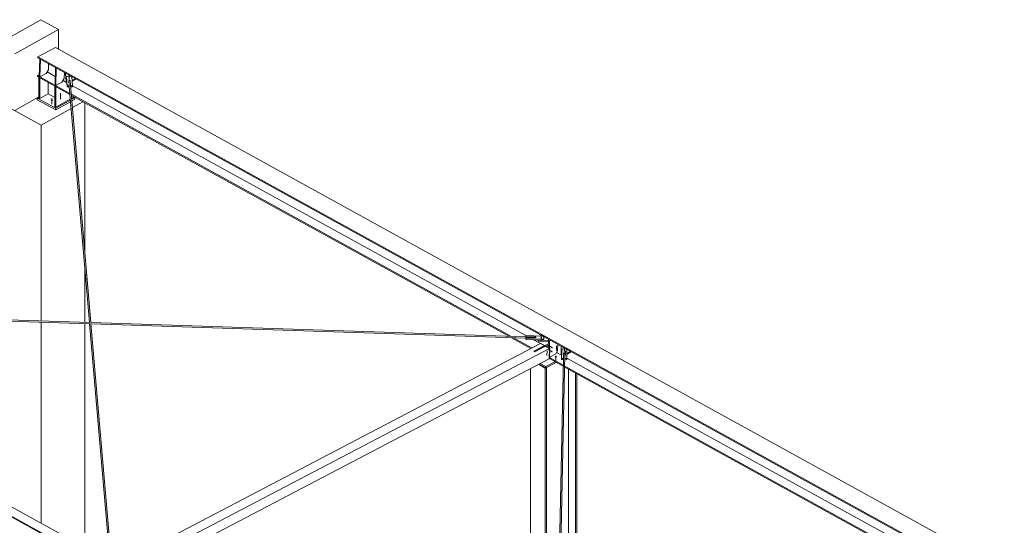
# Model space of a CAD drawing. Header units: millimetres. Extents: x -260 to 160, y -50 to 247.
# Tile 54 of 74: x -133 to -105, y 209 to 223. Entities that reach past the tile are written whole.
import ezdxf

# ---------------------------------------------------------------- set-up
doc = ezdxf.new("R2010")
doc.units = ezdxf.units.MM
doc.linetypes.add('XKITLINE00', pattern=[0])
doc.linetypes.add('XKITLINE02', pattern=[4, 2, -2])
doc.layers.add('Element', color=2, linetype='Continuous', lineweight=0)
doc.layers.add('Śruba', color=3, linetype='Continuous', lineweight=0)

msp = doc.modelspace()

# ---------------------------------------------------------------- hatches: boundary and pattern name
at = {"layer": 'Śruba'}
for points in [[(-132.003, 221.628), (-132.008, 221.629), (-132.012, 221.63), (-132.016, 221.632), (-132.019, 221.634), (-132.021, 221.636), (-132.022, 221.639), (-132.023, 221.641), (-132.022, 221.644), (-132.021, 221.647), (-132.018, 221.649), (-132.015, 221.651), (-132.011, 221.652), (-132.007, 221.653), (-132.002, 221.654), (-131.997, 221.654), (-131.992, 221.654), (-131.988, 221.653), (-131.983, 221.652), (-131.98, 221.65), (-131.977, 221.648), (-131.974, 221.645), (-131.973, 221.643), (-131.973, 221.64), (-131.973, 221.638), (-131.975, 221.635), (-131.977, 221.633), (-131.98, 221.631), (-131.984, 221.629), (-131.988, 221.628), (-131.993, 221.628), (-131.998, 221.627)], [(-132.507, 220.969), (-132.513, 220.97), (-132.519, 220.971), (-132.524, 220.973), (-132.528, 220.976), (-132.531, 220.979), (-132.532, 220.983), (-132.533, 220.986), (-132.532, 220.99), (-132.531, 220.993), (-132.528, 220.996), (-132.524, 220.999), (-132.519, 221.001), (-132.513, 221.003), (-132.507, 221.004), (-132.501, 221.004), (-132.495, 221.004), (-132.489, 221.003), (-132.483, 221.001), (-132.478, 220.999), (-132.474, 220.996), (-132.471, 220.993), (-132.469, 220.99), (-132.469, 220.986), (-132.469, 220.983), (-132.471, 220.979), (-132.474, 220.976), (-132.478, 220.973), (-132.483, 220.971), (-132.489, 220.97), (-132.495, 220.969), (-132.501, 220.968)], [(-118.41, 214.142), (-118.415, 214.143), (-118.419, 214.144), (-118.423, 214.146), (-118.426, 214.148), (-118.428, 214.15), (-118.429, 214.153), (-118.43, 214.155), (-118.429, 214.158), (-118.428, 214.16), (-118.425, 214.163), (-118.422, 214.165), (-118.418, 214.166), (-118.414, 214.167), (-118.409, 214.168), (-118.404, 214.168), (-118.399, 214.168), (-118.395, 214.167), (-118.391, 214.165), (-118.387, 214.164), (-118.384, 214.162), (-118.381, 214.159), (-118.38, 214.157), (-118.38, 214.154), (-118.38, 214.151), (-118.382, 214.149), (-118.384, 214.147), (-118.387, 214.145), (-118.391, 214.143), (-118.395, 214.142), (-118.4, 214.141), (-118.405, 214.141)], [(-118.122, 213.766), (-118.119, 213.77), (-118.116, 213.773), (-118.112, 213.775), (-118.109, 213.777), (-118.106, 213.778), (-118.103, 213.778), (-118.1, 213.777), (-118.098, 213.775), (-118.096, 213.772), (-118.095, 213.769), (-118.094, 213.765), (-118.094, 213.761), (-118.095, 213.757), (-118.097, 213.752), (-118.099, 213.748), (-118.102, 213.743), (-118.105, 213.74), (-118.108, 213.737), (-118.111, 213.734), (-118.115, 213.733), (-118.118, 213.732), (-118.121, 213.732), (-118.124, 213.733), (-118.126, 213.735), (-118.128, 213.737), (-118.129, 213.74), (-118.129, 213.744), (-118.129, 213.748), (-118.128, 213.753), (-118.127, 213.757), (-118.125, 213.762)], [(-118.119, 213.886), (-118.116, 213.89), (-118.113, 213.893), (-118.109, 213.896), (-118.106, 213.897), (-118.102, 213.898), (-118.099, 213.898), (-118.097, 213.897), (-118.094, 213.895), (-118.093, 213.893), (-118.092, 213.889), (-118.091, 213.886), (-118.091, 213.881), (-118.092, 213.877), (-118.094, 213.873), (-118.096, 213.868), (-118.098, 213.864), (-118.101, 213.86), (-118.105, 213.857), (-118.108, 213.855), (-118.112, 213.853), (-118.115, 213.852), (-118.118, 213.852), (-118.121, 213.853), (-118.123, 213.855), (-118.125, 213.858), (-118.126, 213.861), (-118.126, 213.865), (-118.126, 213.869), (-118.125, 213.873), (-118.124, 213.878), (-118.122, 213.882)], [(-117.746, 213.777), (-117.751, 213.777), (-117.755, 213.779), (-117.759, 213.781), (-117.762, 213.783), (-117.764, 213.785), (-117.766, 213.788), (-117.766, 213.79), (-117.766, 213.793), (-117.764, 213.795), (-117.762, 213.798), (-117.759, 213.8), (-117.755, 213.801), (-117.75, 213.802), (-117.746, 213.803), (-117.741, 213.803), (-117.736, 213.803), (-117.731, 213.802), (-117.727, 213.8), (-117.723, 213.799), (-117.72, 213.797), (-117.718, 213.794), (-117.717, 213.792), (-117.716, 213.789), (-117.717, 213.786), (-117.718, 213.784), (-117.721, 213.782), (-117.724, 213.78), (-117.728, 213.778), (-117.732, 213.777), (-117.737, 213.776), (-117.741, 213.776)], [(-117.993, 213.58), (-117.999, 213.581), (-118.004, 213.583), (-118.009, 213.585), (-118.013, 213.588), (-118.016, 213.591), (-118.017, 213.594), (-118.018, 213.597), (-118.017, 213.601), (-118.015, 213.604), (-118.012, 213.607), (-118.008, 213.609), (-118.003, 213.611), (-117.998, 213.613), (-117.992, 213.614), (-117.985, 213.614), (-117.979, 213.613), (-117.973, 213.612), (-117.968, 213.611), (-117.963, 213.608), (-117.959, 213.606), (-117.956, 213.602), (-117.954, 213.599), (-117.954, 213.596), (-117.954, 213.592), (-117.956, 213.589), (-117.959, 213.586), (-117.963, 213.584), (-117.968, 213.582), (-117.974, 213.58), (-117.98, 213.58), (-117.986, 213.579)]]:
    msp.add_hatch(color=256, dxfattribs=at).paths.add_polyline_path(points, flags=17)

# ---------------------------------------------------------------- linework, layer by layer
at = {"layer": 'Element', "linetype": 'XKITLINE00', "lineweight": 0}
for p, q in [((-134.074, 222.6), (-132.817, 223.305)), ((-132.31, 223.025), (-132.817, 223.305)), ((-133.567, 222.321), (-132.31, 223.025)), ((-132.31, 222.454), (-132.31, 223.025)), ((-132.395, 222.501), (-132.897, 222.237)), ((-105.073, 207.453), (-132.395, 222.501)), ((-132.897, 222.237), (-132.898, 222.207)), ((-132.898, 222.207), (-105.576, 207.16)), ((-132.897, 222.237), (-105.575, 207.19)), ((-132.861, 221.671), (-132.848, 222.18)), ((-132.828, 222.169), (-132.841, 221.66)), ((-132.598, 221.862), (-132.593, 222.039)), ((-132.86, 221.722), (-132.911, 221.695)), ((-132.841, 221.66), (-132.663, 221.753)), ((-132.663, 221.753), (-132.598, 221.862)), ((-132.633, 221.803), (-132.398, 221.674)), ((-132.405, 221.42), (-132.391, 221.928)), ((-132.371, 221.917), (-132.385, 221.409)), ((-132.141, 221.61), (-132.137, 221.788)), ((-132.102, 221.737), (-132.101, 221.767)), ((-132.102, 221.737), (-132.084, 221.532)), ((-132.084, 221.562), (-132.101, 221.767)), ((-132.101, 221.767), (-131.816, 221.61)), ((-132.911, 221.695), (-132.912, 221.665)), ((-132.912, 221.665), (-131.979, 221.151)), ((-132.911, 221.695), (-131.982, 221.183)), ((-132.867, 221.64), (-132.868, 221.64)), ((-132.868, 221.64), (-132.842, 221.626)), ((-132.868, 221.048), (-132.868, 221.64)), ((-132.861, 221.671), (-132.841, 221.66)), ((-132.841, 221.626), (-132.842, 221.626)), ((-132.842, 221.626), (-132.842, 221.034)), ((-132.599, 221.171), (-132.599, 221.493)), ((-132.405, 221.42), (-132.385, 221.409)), ((-132.385, 221.409), (-132.206, 221.502)), ((-132.206, 221.502), (-132.141, 221.61)), ((-132.176, 221.552), (-132.063, 221.489)), ((-132.084, 221.532), (-132.084, 221.562)), ((-132.084, 221.562), (-132.069, 221.562)), ((-132.084, 221.532), (-132.067, 221.532)), ((-132.075, 221.629), (-132.074, 221.66)), ((-132.075, 221.629), (-132.053, 221.37)), ((-132.074, 221.66), (-132.04, 221.679)), ((-132.052, 221.401), (-132.074, 221.66)), ((-132.04, 221.679), (-131.962, 221.679)), ((-132.012, 221.554), (-131.999, 221.554)), ((-132.012, 221.554), (-131.998, 221.401)), ((-132.006, 221.552), (-132.011, 221.542)), ((-131.991, 221.558), (-132.006, 221.552)), ((-131.976, 221.553), (-131.991, 221.558)), ((-131.982, 221.555), (-131.969, 221.555)), ((-131.969, 221.54), (-131.976, 221.553)), ((-131.969, 221.54), (-131.969, 221.555)), ((-131.956, 221.401), (-131.969, 221.555)), ((-131.372, 214.588), (-131.969, 221.54)), ((-131.962, 221.679), (-131.924, 221.66)), ((-131.924, 221.66), (-131.902, 221.402)), ((-131.916, 221.563), (-131.905, 221.563)), ((-131.913, 221.533), (-131.906, 221.533)), ((-131.906, 221.533), (-131.817, 221.58)), ((-131.906, 221.533), (-131.905, 221.563)), ((-131.816, 221.61), (-131.905, 221.563)), ((-131.817, 221.58), (-131.816, 221.61)), ((-132.842, 221.034), (-132.599, 221.171)), ((-132.599, 221.171), (-132.411, 221.067)), ((-132.41, 221.389), (-132.411, 221.388)), ((-132.411, 221.388), (-132.386, 221.374)), ((-132.411, 220.797), (-132.411, 221.388)), ((-132.385, 221.375), (-132.386, 221.374)), ((-132.386, 221.374), (-132.386, 220.783)), ((-132.053, 221.37), (-132.052, 221.401)), ((-132.053, 221.37), (-131.999, 221.371)), ((-131.998, 221.401), (-132.052, 221.401)), ((-131.999, 221.371), (-131.998, 221.401)), ((-131.415, 214.589), (-131.999, 221.385)), ((-131.902, 221.402), (-131.956, 221.401)), ((-131.956, 221.387), (-131.956, 221.401)), ((-131.955, 221.371), (-131.903, 221.371)), ((-131.936, 221.158), (-119.283, 214.19)), ((-131.903, 221.371), (-131.902, 221.402)), ((-131.902, 221.401), (-118.845, 214.209)), ((-134.074, 220.967), (-132.806, 220.269)), ((-133.567, 220.688), (-132.868, 221.08)), ((-132.868, 221.077), (-132.918, 221.048)), ((-132.918, 221.048), (-132.918, 221.001)), ((-132.918, 221.048), (-132.385, 220.755)), ((-132.918, 221.001), (-132.385, 220.707)), ((-132.868, 221.048), (-132.842, 221.034)), ((-132.386, 220.783), (-131.967, 221.017)), ((-132.385, 220.755), (-131.965, 220.99)), ((-132.385, 220.707), (-131.961, 220.945)), ((-131.934, 221.126), (-119.342, 214.192)), ((-131.926, 221.04), (-131.883, 221.065)), ((-131.924, 221.013), (-131.832, 221.065)), ((-131.92, 220.968), (-131.832, 221.017)), ((-131.904, 220.774), (-131.602, 220.943)), ((-131.883, 221.065), (-131.883, 221.098)), ((-131.883, 221.093), (-131.832, 221.065)), ((-131.832, 221.065), (-131.832, 221.017)), ((-131.549, 216.645), (-131.549, 220.914)), ((-132.806, 220.269), (-131.944, 220.752)), ((-132.411, 220.797), (-132.386, 220.783)), ((-132.385, 220.707), (-132.385, 220.755)), ((-132.806, 214.635), (-132.806, 220.269)), ((-131.549, 214.593), (-131.549, 216.146)), ((-145.604, 215.566), (-118.282, 200.519)), ((-145.603, 215.59), (-118.281, 200.543)), ((-145.352, 215.722), (-118.03, 200.675)), ((-144.03, 215.004), (-131.406, 214.589)), ((-143.746, 214.953), (-131.412, 214.547)), ((-132.806, 208.812), (-132.806, 214.593)), ((-131.549, 208.12), (-131.549, 214.551)), ((-130.837, 207.853), (-131.413, 214.556)), ((-131.378, 214.588), (-118.565, 214.166)), ((-130.781, 207.7), (-131.37, 214.556)), ((-131.369, 214.545), (-118.853, 214.133)), ((-119.261, 214.147), (-118.702, 213.839)), ((-119.202, 214.145), (-118.674, 213.854)), ((-118.854, 214.099), (-118.853, 214.129)), ((-118.372, 214.083), (-118.854, 214.099)), ((-118.853, 214.129), (-118.851, 214.158)), ((-118.371, 214.113), (-118.853, 214.129)), ((-118.851, 214.158), (-118.566, 214.149)), ((-118.85, 214.181), (-118.849, 214.21)), ((-118.85, 214.175), (-118.85, 214.181)), ((-118.565, 214.171), (-118.85, 214.181)), ((-118.849, 214.21), (-118.367, 214.194)), ((-118.631, 214.092), (-118.431, 213.981)), ((-118.566, 214.155), (-118.565, 214.163)), ((-118.566, 214.149), (-118.566, 214.155)), ((-118.565, 214.165), (-118.565, 214.171)), ((-118.565, 214.163), (-118.565, 214.165)), ((-118.498, 214.05), (-118.497, 214.08)), ((-118.197, 214.04), (-118.498, 214.05)), ((-118.497, 214.08), (-118.497, 214.087)), ((-118.497, 214.08), (-118.196, 214.07)), ((-118.452, 214.197), (-118.402, 214.222)), ((-118.402, 214.222), (-118.195, 214.109)), ((-118.372, 214.083), (-118.371, 214.113)), ((-118.372, 214.083), (-118.335, 214.101)), ((-118.334, 214.131), (-118.371, 214.113)), ((-118.367, 214.194), (-118.332, 214.173)), ((-118.335, 214.101), (-118.333, 214.143)), ((-118.335, 214.101), (-118.334, 214.131)), ((-118.332, 214.173), (-118.334, 214.131)), ((-118.333, 214.143), (-118.332, 214.173)), ((-118.202, 213.87), (-118.195, 214.11)), ((-118.171, 213.853), (-118.165, 214.093)), ((-130.512, 207.661), (-118.427, 213.983)), ((-130.258, 207.521), (-118.173, 213.843)), ((-118.315, 213.922), (-118.617, 213.764)), ((-118.617, 213.764), (-118.587, 213.747)), ((-118.611, 213.761), (-118.199, 213.977)), ((-118.587, 213.747), (-118.285, 213.905)), ((-118.417, 213.988), (-118.427, 213.983)), ((-118.315, 213.922), (-118.427, 213.983)), ((-118.315, 213.922), (-118.427, 213.983)), ((-118.305, 213.927), (-118.417, 213.988)), ((-118.316, 213.915), (-118.315, 213.922)), ((-118.316, 213.915), (-118.315, 213.922)), ((-118.305, 213.927), (-118.315, 213.922)), ((-118.306, 213.921), (-118.305, 213.927)), ((-118.275, 213.91), (-118.285, 213.905)), ((-118.285, 213.905), (-118.173, 213.843)), ((-118.285, 213.905), (-118.173, 213.843)), ((-118.163, 213.849), (-118.275, 213.91)), ((-118.269, 213.907), (-118.2, 213.943)), ((-118.181, 213.542), (-118.173, 213.843)), ((-118.173, 213.843), (-118.181, 213.542)), ((-118.163, 213.849), (-118.173, 213.843)), ((-118.171, 213.547), (-118.163, 213.849)), ((-117.987, 213.683), (-117.935, 213.77)), ((-117.935, 213.77), (-117.93, 213.964)), ((-117.829, 213.876), (-117.833, 213.684)), ((-117.832, 213.714), (-117.828, 213.906)), ((-117.829, 213.876), (-117.828, 213.906)), ((-117.829, 213.876), (-117.829, 213.876)), ((-117.828, 213.906), (-117.56, 213.758)), ((-117.816, 213.781), (-117.822, 213.522)), ((-117.821, 213.552), (-117.816, 213.811)), ((-117.816, 213.811), (-117.78, 213.829)), ((-117.816, 213.781), (-117.816, 213.811)), ((-117.816, 213.781), (-117.816, 213.781)), ((-117.78, 213.829), (-117.701, 213.827)), ((-117.701, 213.827), (-117.666, 213.807)), ((-117.666, 213.807), (-117.671, 213.548)), ((-130.042, 207.337), (-118.181, 213.542)), ((-118.181, 213.542), (-118.171, 213.547)), ((-118.172, 213.547), (-117.772, 213.327)), ((-118.171, 213.577), (-117.772, 213.357)), ((-118.17, 213.587), (-117.987, 213.683)), ((-117.963, 213.724), (-117.819, 213.644)), ((-117.903, 207.116), (-117.768, 213.535)), ((-117.86, 207.115), (-117.722, 213.688)), ((-117.833, 213.684), (-117.832, 213.714)), ((-117.833, 213.684), (-117.818, 213.683)), ((-117.832, 213.714), (-117.818, 213.713)), ((-117.822, 213.522), (-117.821, 213.552)), ((-117.822, 213.522), (-117.768, 213.521)), ((-117.768, 213.551), (-117.821, 213.552)), ((-117.764, 213.704), (-117.768, 213.551)), ((-117.768, 213.521), (-117.768, 213.551)), ((-117.758, 213.701), (-117.765, 213.689)), ((-117.764, 213.704), (-117.751, 213.704)), ((-117.743, 213.706), (-117.758, 213.701)), ((-117.728, 213.701), (-117.743, 213.706)), ((-117.734, 213.703), (-117.722, 213.703)), ((-117.722, 213.688), (-117.728, 213.701)), ((-117.725, 213.55), (-117.722, 213.703)), ((-117.725, 213.535), (-117.725, 213.55)), ((-117.671, 213.548), (-117.725, 213.55)), ((-117.725, 213.519), (-117.672, 213.518)), ((-117.724, 213.592), (-117.724, 213.592)), ((-117.722, 213.688), (-117.722, 213.703)), ((-117.722, 213.681), (-117.722, 213.681)), ((-117.672, 213.518), (-117.671, 213.548)), ((-117.671, 213.563), (-105.936, 207.1)), ((-117.668, 213.71), (-117.654, 213.709)), ((-117.668, 213.68), (-117.654, 213.679)), ((-117.56, 213.758), (-117.654, 213.709)), ((-117.654, 213.679), (-117.561, 213.728)), ((-117.654, 213.679), (-117.654, 213.709)), ((-117.561, 213.728), (-117.56, 213.758)), ((-118.72, 207.129), (-118.72, 213.26)), ((-118.483, 213.384), (-118.289, 213.278)), ((-118.47, 213.391), (-118.276, 213.284)), ((-118.436, 213.409), (-118.275, 213.32)), ((-118.289, 213.278), (-118.257, 213.294)), ((-118.289, 207.122), (-118.289, 213.278)), ((-117.978, 213.44), (-118.276, 213.284)), ((-118.276, 213.284), (-118.275, 213.32)), ((-118.275, 213.32), (-118.011, 213.458)), ((-118.257, 207.122), (-118.257, 213.294)), ((-117.73, 213.304), (-106.232, 206.971)), ((-117.729, 213.334), (-106.175, 206.97)), ((-117.621, 207.112), (-117.621, 213.243)), ((-117.415, 207.109), (-117.415, 213.13)), ((-117.383, 207.108), (-117.383, 213.113))]:
    msp.add_line(p, q, dxfattribs=at)
at = {"layer": 'Śruba', "linetype": 'XKITLINE00', "lineweight": 0}
for p, q in [((-131.997, 221.671), (-132, 221.55)), ((-132.501, 220.876), (-132.501, 221.048)), ((-118.404, 214.185), (-118.407, 214.064)), ((-118.199, 213.803), (-118.085, 213.74)), ((-118.196, 213.923), (-118.082, 213.861)), ((-117.74, 213.82), (-117.743, 213.699)), ((-117.985, 213.631), (-117.988, 213.496))]:
    msp.add_line(p, q, dxfattribs=at)
at = {"layer": 'Śruba', "linetype": 'XKITLINE02', "lineweight": 0}
for p, q in [((-132.249, 221.017), (-132.249, 221.189)), ((-118.239, 213.771), (-118.242, 213.635)), ((-117.962, 213.916), (-117.966, 213.78)), ((-117.708, 213.776), (-117.712, 213.64))]:
    msp.add_line(p, q, dxfattribs=at)

doc.saveas('drawing.dxf')
